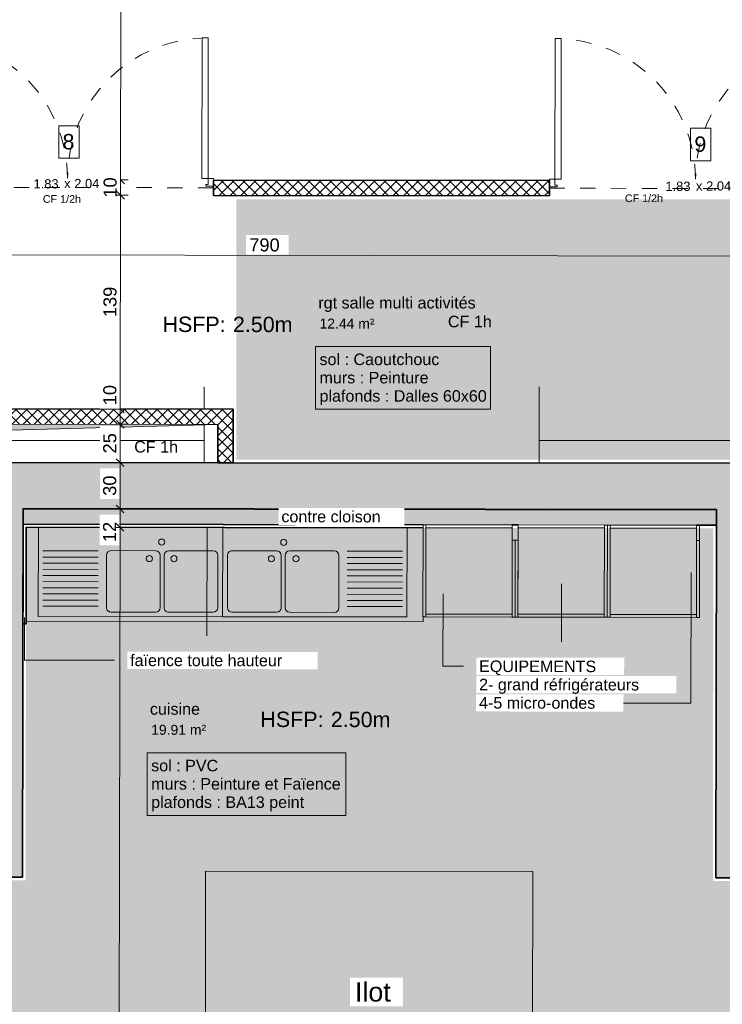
# Model space of a CAD drawing. Header units: metres. Extents: x 107 to 154, y -7 to 138.
# Tile 28 of 62: x 123.38 to 127.95, y 107.67 to 114.08. Entities that reach past the tile are written whole.
import ezdxf

# ---------------------------------------------------------------- set-up
doc = ezdxf.new("R2010")
doc.units = ezdxf.units.M
doc.linetypes.add('Tiret', pattern=[0.0025, 0.00125, -0.00125])
for name, color, linetype, lineweight in [('A-ANNO-DIMS', 7, 'Continuous', 20), ('A-ANNO-DIMS-50', 7, 'Continuous', 20), ('A-AREA-IDEN', 7, 'Continuous', 20), ('A-DETL-GENF', 7, 'Continuous', 18), ('A-DETL-THIN', 7, 'Continuous', 18), ('A-DOOR', 7, 'Continuous', 18), ('A-DOOR-IDEN', 7, 'Continuous', 20), ('A-FLOR', 7, 'Continuous', 18), ('A-WALL', 7, 'Continuous', 18), ('G-ANNO-TEXT', 7, 'Continuous', 20), ('I-FURN', 7, 'Continuous', 18), ('I-WALL', 7, 'Continuous', 18), ('P-SANR-FIXT', 7, 'Continuous', 18), ('Q-CASE', 7, 'Continuous', 18), ('S-BEAM', 7, 'Continuous', 18)]:
    doc.layers.add(name, color=color, linetype=linetype, lineweight=lineweight)
doc.layers.add('A-AREA', color=9, linetype='Tiret', lineweight=18, true_color=0x808080)
doc.layers.add('A-DOOR-FRAM', color=7, linetype='Continuous', lineweight=18, true_color=0x2a2a2a)
doc.layers.add('A-WALL-PATT', color=7, linetype='Continuous', true_color=0x2a2a2a)
doc.styles.add('Arial_11', font='arial.ttf', dxfattribs={"height": 0.0012})
doc.styles.add('Arial_2', font='arial.ttf', dxfattribs={"height": 0.125})
doc.styles.add('Arial_3', font='arial.ttf', dxfattribs={"height": 0.065})
doc.styles.add('Arial_4', font='arial.ttf', dxfattribs={"height": 0.075})
doc.styles.add('Arial_5', font='arial.ttf', dxfattribs={"height": 0.085})
doc.styles.add('Arial_6', font='arial.ttf', dxfattribs={"height": 0.1})
doc.styles.add('Arial_8', font='arial.ttf', dxfattribs={"height": 0.05})
doc.styles.add('Arial_9', font='arial.ttf', dxfattribs={"height": 0.06})
doc.dimstyles.new('GRZRIG_Cotes_linéaires_-Arial_1_7_op', dxfattribs={"dimscale": 0.3048, "dimtxt": 0.086722, "dimasz": 0.164042, "dimexe": 0.082021, "dimexo": 0.0625, "dimgap": 8.2021e-05, "dimtad": 1, "dimdec": 0, "dimlfac": 100, "dimzin": 0, "dimdsep": 46, "dimtxsty": 'Arial_5', "dimblk1": 'OBLIQUE', "dimblk2": 'OBLIQUE', "dimsah": 1, "dimcen": 0.09, "dimdle": 0.082021, "dimazin": 0, "dimtfac": 1, "dimtdec": 4, "dimtix": 1, "dimtmove": 0, "dimatfit": 3, "dimfxl": 0.164042, "dimfxlon": 1, "dimtvp": 1, "dimtfill": 1, "dimtolj": 1, "dimtzin": 0, "dimarcsym": 2})
doc.dimstyles.new('GRZRIG_Cotes_linéaires_-Arial_1_7_op_1', dxfattribs={"dimscale": 0.3048, "dimtxt": 0.086722, "dimasz": 0.164042, "dimexe": 0.082021, "dimexo": 0.0625, "dimgap": 8.2021e-05, "dimtad": 1, "dimdec": 0, "dimlfac": 100, "dimzin": 0, "dimdsep": 46, "dimtxsty": 'Arial_5', "dimblk1": 'OBLIQUE', "dimblk2": 'OBLIQUE', "dimsah": 1, "dimcen": 0.09, "dimdle": 0.082021, "dimazin": 0, "dimtfac": 1, "dimtdec": 4, "dimtix": 1, "dimtmove": 1, "dimatfit": 3, "dimfxl": 0.164042, "dimfxlon": 1, "dimtvp": 1, "dimtfill": 1, "dimtolj": 1, "dimtzin": 0, "dimarcsym": 2})
pattern_1 = [(45, (0, 0), (-0.035355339, 0.035355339), []), (135, (0, 0), (-0.035355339, -0.035355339), [])]

# ---------------------------------------------------------------- blocks, each defined once
blk = doc.blocks.new('Double _T_ - 1_83m x 2_04m-4900153-DCE-R-1 Proj 50')
at = {"layer": 'A-DOOR'}
for p, q in [((-0.91, -0.06), (-0.87, -0.06)), ((-0.91, -0.975), (-0.91, -0.06)), ((-0.87, -0.06), (-0.87, -0.975)), ((0.88, -0.975), (0.88, -0.06)), ((0.88, -0.06), (0.92, -0.06)), ((0.92, -0.06), (0.92, -0.975)), ((-0.87, -0.975), (-0.91, -0.975)), ((0.92, -0.975), (0.88, -0.975))]:
    blk.add_line(p, q, dxfattribs=at)
at = {"layer": 'A-DOOR', "linetype": 'Tiret'}
for centre, start, end in [((-0.91, -0.06), 270, 360), ((0.92, -0.06), 180, 270)]:
    blk.add_arc(centre, 0.915, start, end, dxfattribs=at)
at = {"layer": 'A-DOOR-FRAM', "color": 7}
for p, q in [((-0.895, -0.01), (-0.945, -0.01)), ((-0.945, -0.05), (-0.945, -0.06)), ((-0.945, -0.06), (-0.91, -0.06)), ((-0.91, -0.06), (-0.91, -0.02)), ((-0.91, -0.02), (-0.895, -0.02)), ((-0.895, -0.02), (-0.895, -0.01)), ((0.955, -0.01), (0.905, -0.01)), ((0.905, -0.01), (0.905, -0.02)), ((0.905, -0.02), (0.92, -0.02)), ((0.92, -0.02), (0.92, -0.06)), ((0.92, -0.06), (0.955, -0.06)), ((0.955, -0.06), (0.955, -0.05))]:
    blk.add_line(p, q, dxfattribs=at)
blk = doc.blocks.new('Grz_évier2bacs 120x60 - 1120mm x 500mm-3680506-DCE-R-1 Proj 50')
at = {"layer": 'P-SANR-FIXT'}
for p, q in [((-0.6, 0.28), (-0.6, -0.3)), ((0.6, -0.3), (0.6, 0.28)), ((0.1635, 0.1288), (-0.1265, 0.1288)), ((0.5385, 0.1288), (0.2485, 0.1288)), ((-0.2104, 0.1266), (-0.5704, 0.1266)), ((-0.2104, 0.0866), (-0.5704, 0.0866)), ((-0.1565, 0.0988), (-0.1565, -0.2412)), ((0.1935, -0.2412), (0.1935, 0.0988)), ((0.2185, 0.0988), (0.2185, -0.2412)), ((0.5685, -0.2412), (0.5685, 0.0988)), ((-0.2104, 0.0466), (-0.5704, 0.0466)), ((-0.2104, 0.0066), (-0.5704, 0.0066)), ((-0.2104, -0.0334), (-0.5704, -0.0334)), ((-0.2104, -0.0734), (-0.5704, -0.0734)), ((-0.2104, -0.1134), (-0.5704, -0.1134)), ((-0.2104, -0.1534), (-0.5704, -0.1534)), ((-0.2104, -0.1934), (-0.5704, -0.1934)), ((-0.2104, -0.2334), (-0.5704, -0.2334)), ((-0.6, -0.3), (0.6, -0.3)), ((-0.1265, -0.2712), (0.1635, -0.2712)), ((0.2485, -0.2712), (0.5385, -0.2712))]:
    blk.add_line(p, q, dxfattribs=at)
for centre in [(0.2025, 0.1847), (0.1225, 0.0774), (0.2825, 0.0774)]:
    blk.add_circle(centre, 0.02, dxfattribs=at)
for centre, start, end in [((-0.1265, 0.0988), 90, 180), ((0.1635, 0.0988), 0, 90), ((0.2485, 0.0988), 90, 180), ((0.5385, 0.0988), 0, 90), ((-0.1265, -0.2412), 180, 270), ((0.1635, -0.2412), 270, 0), ((0.2485, -0.2412), 180, 270), ((0.5385, -0.2412), 270, 0)]:
    blk.add_arc(centre, 0.03, start, end, dxfattribs=at)
blk = doc.blocks.new('MC-1P-R - 640 x 600 x 2200 mm-4818542-DCE-R-1 Proj 50')
at = {"layer": 'I-FURN'}
for p, q in [((-0.1894, 0.65), (-0.2084, 0.65)), ((-0.2084, 0.65), (-0.2084, 0.15)), ((0.3726, 0.65), (-0.1894, 0.65)), ((-0.1894, 0.65), (-0.1894, 0.631)), ((-0.1894, 0.15), (-0.1894, 0.65)), ((0.3726, 0.631), (0.3726, 0.65)), ((0.3916, 0.65), (0.3726, 0.65)), ((0.3726, 0.65), (0.3726, 0.05)), ((0.3916, 0.05), (0.3916, 0.65)), ((0.3726, 0.631), (-0.1894, 0.631)), ((-0.1894, 0.631), (-0.1894, 0.069)), ((-0.1894, 0.631), (0.3726, 0.631)), ((0.3726, 0.069), (0.3726, 0.631)), ((-0.2084, 0.15), (-0.1894, 0.15)), ((-0.1894, 0.069), (0.3726, 0.069)), ((0.3726, 0.069), (-0.1894, 0.069)), ((-0.1894, 0.069), (-0.1894, 0.05)), ((0.3726, 0.05), (0.3726, 0.069)), ((-0.1894, 0.05), (0.3726, 0.05)), ((0.3726, 0.05), (0.3916, 0.05))]:
    blk.add_line(p, q, dxfattribs=at)
blk = doc.blocks.new('MC-1P-R - 640 x 600 x 2200 mm-4015789-DCE-R-1 Proj 50')
at = {"layer": 'I-FURN'}
for p, q in [((0.3726, -0.05), (-0.1894, -0.05)), ((-0.1894, -0.05), (-0.1894, -0.069)), ((0.3726, -0.069), (0.3726, -0.05)), ((0.3916, -0.05), (0.3726, -0.05)), ((0.3726, -0.05), (0.3726, -0.65)), ((0.3916, -0.65), (0.3916, -0.05)), ((0.3726, -0.069), (-0.1894, -0.069)), ((-0.1894, -0.069), (-0.1894, -0.631)), ((-0.1894, -0.069), (0.3726, -0.069)), ((0.3726, -0.631), (0.3726, -0.069)), ((-0.1894, -0.15), (-0.2084, -0.15)), ((-0.2084, -0.15), (-0.2084, -0.65)), ((-0.1894, -0.65), (-0.1894, -0.15)), ((-0.1894, -0.631), (0.3726, -0.631)), ((0.3726, -0.631), (-0.1894, -0.631)), ((-0.1894, -0.631), (-0.1894, -0.65)), ((0.3726, -0.65), (0.3726, -0.631)), ((-0.2084, -0.65), (-0.1894, -0.65)), ((-0.1894, -0.65), (0.3726, -0.65)), ((0.3726, -0.65), (0.3916, -0.65))]:
    blk.add_line(p, q, dxfattribs=at)
blk = doc.blocks.new('Placard - Elément de remplissage - 220-4822169-DCE-R-1 Proj 50')
at = {"layer": 'Q-CASE'}
for p, q in [((-0.0362, -0.6), (-0.0362, 0)), ((-0.0362, 0), (0.0737, 0)), ((0.0737, 0), (0.0737, -0.6))]:
    blk.add_line(p, q, dxfattribs=at)
blk = doc.blocks.new('Grz_évier2bacs 120x60 - 1120mm x 500mm-4819646-DCE-R-1 Proj 50')
at = {"layer": 'P-SANR-FIXT'}
for p, q in [((-0.6, -0.2794), (-0.6, 0.3)), ((-0.6, 0.3), (0.6, 0.3)), ((-0.1265, 0.2712), (0.1635, 0.2712)), ((0.2485, 0.2712), (0.5385, 0.2712)), ((0.6, 0.3), (0.6, -0.28)), ((-0.2104, 0.2334), (-0.5704, 0.2334)), ((-0.2104, 0.1934), (-0.5704, 0.1934)), ((-0.1565, -0.0988), (-0.1565, 0.2412)), ((0.1935, 0.2412), (0.1935, -0.0988)), ((0.2185, -0.0988), (0.2185, 0.2412)), ((0.5685, 0.2412), (0.5685, -0.0988)), ((-0.2104, 0.1534), (-0.5704, 0.1534)), ((-0.2104, 0.1134), (-0.5704, 0.1134)), ((-0.2104, 0.0734), (-0.5704, 0.0734)), ((-0.2104, 0.0334), (-0.5704, 0.0334)), ((-0.2104, -0.0066), (-0.5704, -0.0066)), ((-0.2104, -0.0466), (-0.5704, -0.0466)), ((-0.2104, -0.0866), (-0.5704, -0.0866)), ((-0.2104, -0.1266), (-0.5704, -0.1266)), ((0.1635, -0.1288), (-0.1265, -0.1288)), ((0.5385, -0.1288), (0.2485, -0.1288))]:
    blk.add_line(p, q, dxfattribs=at)
for centre in [(0.1225, -0.0774), (0.2825, -0.0774), (0.2025, -0.1847)]:
    blk.add_circle(centre, 0.02, dxfattribs=at)
for centre, start, end in [((-0.1265, 0.2412), 90, 180), ((0.1635, 0.2412), 360, 90), ((0.2485, 0.2412), 90, 180), ((0.5385, 0.2412), 360, 90), ((-0.1265, -0.0988), 180, 270), ((0.1635, -0.0988), 270, 360), ((0.2485, -0.0988), 180, 270), ((0.5385, -0.0988), 270, 0)]:
    blk.add_arc(centre, 0.03, start, end, dxfattribs=at)
blk = doc.blocks.new('FONDATIONS1 - FONDATIONS-5438697-DCE-R-1 Proj 50')
at = {"layer": 'S-BEAM'}
for p, q in [((168.5794, -6.8939), (168.8187, -6.6421)), ((168.5794, -6.8939), (168.4773, -7.0009)), ((169.9226, -8.1747), (168.5794, -6.8939)), ((169.8189, -8.2831), (169.9226, -8.1747)), ((170.3562, -8.1626), (169.9226, -8.1747))]:
    blk.add_line(p, q, dxfattribs=at)
blk = doc.blocks.new('FONDATIONS2 - FONDATIONS-5446417-DCE-R-1 Proj 50')
at = {"layer": 'S-BEAM'}
for p, q in [((165.6515, -3.8161), (165.6475, -3.6162)), ((164.8131, -3.913), (165.02, -3.6961)), ((165.0196, -3.6957), (164.8516, -3.8727)), ((165.6572, -4.1075), (165.6542, -3.9571)), ((165.6572, -4.1075), (165.3521, -4.4285)), ((165.7417, -4.188), (165.6572, -4.1075)), ((167.0005, -5.3883), (165.8332, -4.2753)), ((167.2405, -5.1373), (167.1414, -5.241)), ((167.0705, -5.3151), (167.0005, -5.3883)), ((166.9002, -5.4934), (167.0005, -5.3883))]:
    blk.add_line(p, q, dxfattribs=at)
blk = doc.blocks.new('OMD_Etiquette porte Pleine - dim vantail _ numéro-2609753-DCE-R-1 Proj 50')
at = {"layer": 'A-DOOR-IDEN', "insert": (0.00433, 0.00075), "char_height": 0.0012, "width": 0.000962, "attachment_point": 1, "style": 'Arial_11'}
blk.add_mtext('x', dxfattribs=at)
blk = doc.blocks.new('DIMBLOCK74-DCE-R-1 Proj 50')
at = {"layer": 'A-ANNO-DIMS-50'}
for p, q in [((124.0448, 119.0214), (124.0198, 119.0464)), ((124.0448, 119.0214), (124.0198, 119.0214)), ((124.0448, 119.0214), (124.036, 113.0414)), ((124.0448, 119.0214), (124.0697, 118.9964)), ((124.0448, 119.0214), (124.0948, 119.0213)), ((124.036, 113.0414), (124.011, 113.0664)), ((124.036, 113.0414), (124.011, 113.0414)), ((124.036, 113.0414), (124.061, 113.0164)), ((124.036, 113.0414), (124.086, 113.0413))]:
    blk.add_line(p, q, dxfattribs=at)
at = {"layer": 'A-ANNO-DIMS-50', "color": 0, "insert": (123.93, 115.9333), "char_height": 0.085, "width": 0.23535, "attachment_point": 1, "rotation": 90, "line_spacing_factor": 0.941778, "style": 'Arial_5', "bg_fill": 3, "box_fill_scale": 1.25, "bg_fill_color": 256, "bg_fill_true_color": 13158600, "bg_fill_transparency": 0}
blk.add_mtext('598', dxfattribs=at)
blk = doc.blocks.new('_Oblique')
at = {"color": 0, "linetype": 'ByBlock', "lineweight": -2}
blk.add_line((-0.5, -0.5), (0.5, 0.5), dxfattribs=at)
blk = doc.blocks.new('DIMBLOCK75-DCE-R-1 Proj 50')
at = {"layer": 'A-ANNO-DIMS-50'}
for p, q in [((124.036, 113.0414), (124.011, 113.0664)), ((124.036, 113.0414), (124.011, 113.0414)), ((124.036, 113.0414), (124.0358, 112.9414)), ((124.036, 113.0414), (124.061, 113.0164)), ((124.036, 113.0414), (124.086, 113.0413)), ((124.0358, 112.9414), (124.0108, 112.9414)), ((124.0358, 112.9414), (124.0109, 112.9664)), ((124.0358, 112.9414), (124.0608, 112.9164)), ((124.0358, 112.9414), (124.0858, 112.9413))]:
    blk.add_line(p, q, dxfattribs=at)
at = {"layer": 'A-ANNO-DIMS-50', "color": 0, "insert": (123.9255, 112.926), "char_height": 0.085, "width": 0.1569, "attachment_point": 1, "rotation": 90, "line_spacing_factor": 0.941778, "style": 'Arial_5', "bg_fill": 3, "box_fill_scale": 1.25, "bg_fill_color": 256, "bg_fill_true_color": 13158600, "bg_fill_transparency": 0}
blk.add_mtext('10', dxfattribs=at)
blk = doc.blocks.new('DIMBLOCK76-DCE-R-1 Proj 50')
at = {"layer": 'A-ANNO-DIMS-50'}
for p, q in [((124.0358, 112.9414), (124.0108, 112.9414)), ((124.0358, 112.9414), (124.0109, 112.9664)), ((124.0358, 112.9414), (124.0338, 111.5508)), ((124.0358, 112.9414), (124.0608, 112.9164)), ((124.0358, 112.9414), (124.0858, 112.9413)), ((124.0338, 111.5508), (124.0088, 111.5759)), ((124.0338, 111.5508), (124.0088, 111.5509)), ((124.0338, 111.5508), (124.0588, 111.5258)), ((124.0338, 111.5508), (124.0838, 111.5508))]:
    blk.add_line(p, q, dxfattribs=at)
at = {"layer": 'A-ANNO-DIMS-50', "color": 0, "insert": (123.9245, 112.1481), "char_height": 0.085, "width": 0.23535, "attachment_point": 1, "rotation": 90, "line_spacing_factor": 0.941778, "style": 'Arial_5', "bg_fill": 3, "box_fill_scale": 1.25, "bg_fill_color": 256, "bg_fill_true_color": 13158600, "bg_fill_transparency": 0}
blk.add_mtext('139', dxfattribs=at)
blk = doc.blocks.new('DIMBLOCK77-DCE-R-1 Proj 50')
at = {"layer": 'A-ANNO-DIMS-50'}
for p, q in [((124.034, 111.7051), (124.0338, 111.5494)), ((124.0338, 111.5508), (124.0088, 111.5759)), ((124.0338, 111.5508), (124.0088, 111.5509)), ((124.0338, 111.5508), (124.0337, 111.4508)), ((124.0338, 111.5494), (124.0337, 111.5008)), ((124.0338, 111.5508), (124.0588, 111.5258)), ((124.0338, 111.5508), (124.0838, 111.5508)), ((124.0337, 111.4508), (124.0087, 111.4759)), ((124.0337, 111.4508), (124.0087, 111.4509)), ((124.0337, 111.4508), (124.0586, 111.4258)), ((124.0337, 111.4508), (124.0837, 111.4508))]:
    blk.add_line(p, q, dxfattribs=at)
at = {"layer": 'A-ANNO-DIMS-50', "color": 0, "insert": (123.9236, 111.5744), "char_height": 0.085, "width": 0.1569, "attachment_point": 1, "rotation": 90, "line_spacing_factor": 0.941778, "style": 'Arial_5', "bg_fill": 3, "box_fill_scale": 1.25, "bg_fill_color": 256, "bg_fill_true_color": 13158600, "bg_fill_transparency": 0}
blk.add_mtext('10', dxfattribs=at)
blk = doc.blocks.new('DIMBLOCK78-DCE-R-1 Proj 50')
at = {"layer": 'A-ANNO-DIMS-50'}
for p, q in [((124.0337, 111.4508), (124.0087, 111.4759)), ((124.0337, 111.4508), (124.0087, 111.4509)), ((124.0337, 111.4508), (124.0333, 111.2018)), ((124.0337, 111.4508), (124.0586, 111.4258)), ((124.0337, 111.4508), (124.0837, 111.4508)), ((124.0333, 111.2018), (124.0083, 111.2268)), ((124.0333, 111.2018), (124.0083, 111.2018)), ((124.0333, 111.2018), (124.0583, 111.1767)), ((124.0333, 111.2018), (124.0833, 111.2017))]:
    blk.add_line(p, q, dxfattribs=at)
at = {"layer": 'A-ANNO-DIMS-50', "color": 0, "insert": (123.9231, 111.2609), "char_height": 0.085, "width": 0.1569, "attachment_point": 1, "rotation": 90, "line_spacing_factor": 0.941778, "style": 'Arial_5', "bg_fill": 3, "box_fill_scale": 1.25, "bg_fill_color": 256, "bg_fill_true_color": 13158600, "bg_fill_transparency": 0}
blk.add_mtext('25', dxfattribs=at)
blk = doc.blocks.new('DIMBLOCK79-DCE-R-1 Proj 50')
at = {"layer": 'A-ANNO-DIMS-50'}
for p, q in [((124.0333, 111.2018), (124.0083, 111.2268)), ((124.0333, 111.2018), (124.0083, 111.2018)), ((124.0333, 111.2018), (124.0328, 110.8993)), ((124.0333, 111.2018), (124.0583, 111.1767)), ((124.0333, 111.2018), (124.0833, 111.2017)), ((124.0328, 110.8993), (124.0078, 110.8993)), ((124.0328, 110.8993), (124.0079, 110.9243)), ((124.0328, 110.8993), (124.0578, 110.8742)), ((124.0328, 110.8993), (124.0828, 110.8992))]:
    blk.add_line(p, q, dxfattribs=at)
at = {"layer": 'A-ANNO-DIMS-50', "color": 0, "insert": (123.9227, 110.9852), "char_height": 0.085, "width": 0.1569, "attachment_point": 1, "rotation": 90, "line_spacing_factor": 0.941778, "style": 'Arial_5', "bg_fill": 3, "box_fill_scale": 1.25, "bg_fill_color": 256, "bg_fill_true_color": 13158600, "bg_fill_transparency": 0}
blk.add_mtext('30', dxfattribs=at)
blk = doc.blocks.new('DIMBLOCK80-DCE-R-1 Proj 50')
at = {"layer": 'A-ANNO-DIMS-50'}
for p, q in [((124.0328, 110.8993), (124.0078, 110.8993)), ((124.0328, 110.8993), (124.0079, 110.9243)), ((124.0328, 110.8993), (124.0327, 110.7793)), ((124.0328, 110.8993), (124.0578, 110.8742)), ((124.0328, 110.8993), (124.0828, 110.8992)), ((124.0325, 110.6837), (124.0328, 110.8394)), ((124.0328, 110.8394), (124.0328, 110.8393)), ((124.0327, 110.7793), (124.0077, 110.8043)), ((124.0327, 110.7793), (124.0077, 110.7793)), ((124.0327, 110.7793), (124.0576, 110.7542)), ((124.0327, 110.7793), (124.0827, 110.7792))]:
    blk.add_line(p, q, dxfattribs=at)
at = {"layer": 'A-ANNO-DIMS-50', "color": 0, "insert": (123.9223, 110.6837), "char_height": 0.085, "width": 0.1569, "attachment_point": 1, "rotation": 90, "line_spacing_factor": 0.941778, "style": 'Arial_5', "bg_fill": 3, "box_fill_scale": 1.25, "bg_fill_color": 256, "bg_fill_true_color": 13158600, "bg_fill_transparency": 0}
blk.add_mtext('12', dxfattribs=at)
blk = doc.blocks.new('DIMBLOCK81-DCE-R-1 Proj 50')
at = {"layer": 'A-ANNO-DIMS-50'}
for p, q in [((124.0327, 110.7793), (124.0077, 110.8043)), ((124.0327, 110.7793), (124.0077, 110.7793)), ((124.0327, 110.7793), (124.0209, 102.7839)), ((124.0327, 110.7793), (124.0576, 110.7542)), ((124.0327, 110.7793), (124.0827, 110.7792)), ((124.0209, 102.7839), (123.996, 102.809)), ((124.0209, 102.7839), (123.9959, 102.784)), ((124.0209, 102.7839), (124.0459, 102.7589)), ((124.0209, 102.7839), (124.0709, 102.7839))]:
    blk.add_line(p, q, dxfattribs=at)
at = {"layer": 'A-ANNO-DIMS-50', "color": 0, "insert": (123.9164, 106.6835), "char_height": 0.085, "width": 0.23535, "attachment_point": 1, "rotation": 90, "line_spacing_factor": 0.941778, "style": 'Arial_5', "bg_fill": 3, "box_fill_scale": 1.25, "bg_fill_color": 256, "bg_fill_true_color": 13158600, "bg_fill_transparency": 0}
blk.add_mtext('800', dxfattribs=at)
blk = doc.blocks.new('DIMBLOCK98-DCE-R-1 Proj 50')
at = {"layer": 'A-ANNO-DIMS-50'}
for p, q in [((121.0197, 112.5563), (120.9947, 112.5313)), ((121.0197, 112.5563), (121.0198, 112.6063)), ((121.0197, 112.5563), (121.0448, 112.5813)), ((121.0197, 112.5563), (128.9247, 112.5447)), ((121.0197, 112.5563), (121.0197, 112.5313)), ((128.9247, 112.5447), (128.9247, 112.5947)), ((128.9247, 112.5447), (128.9497, 112.5697)), ((128.9247, 112.5447), (128.8996, 112.5197)), ((128.9247, 112.5447), (128.9246, 112.5197))]:
    blk.add_line(p, q, dxfattribs=at)
at = {"layer": 'A-ANNO-DIMS-50', "color": 0, "insert": (124.8743, 112.661), "char_height": 0.085, "width": 0.23535, "attachment_point": 1, "rotation": 359.91587, "line_spacing_factor": 0.941778, "style": 'Arial_5', "bg_fill": 3, "box_fill_scale": 1.25, "bg_fill_color": 256, "bg_fill_true_color": 13158600, "bg_fill_transparency": 0}
blk.add_mtext('790', dxfattribs=at)

msp = doc.modelspace()

# ---------------------------------------------------------------- hatches: boundary and pattern name
at = {"layer": 'A-DETL-GENF', "true_color": 0xcecee8}
h = msp.add_hatch(color=254, dxfattribs=at)
h.paths.add_polyline_path([(128.7351, 111.2207), (128.9052, 111.2207), (128.9052, 112.9142), (124.7895, 112.9142), (124.7895, 111.2207), (128.6179, 111.2207)])
h.paths.add_polyline_path([(118.5906, 130.7755), (118.5906, 134.0674), (116.9355, 134.0674), (116.9355, 130.7755), (117.469, 130.7755)])
h.paths.add_polyline_path([(134.4959, 130.782), (134.5007, 134.0457), (132.8345, 134.0478), (132.826, 130.7844), (133.1548, 130.784)])
at = {"layer": 'A-DETL-GENF', "true_color": 0x808080}
msp.add_hatch(color=8, dxfattribs=at).paths.add_polyline_path([(122.9407, 111.2324), (122.9809, 111.4038), (124.6701, 111.4499), (122.941, 111.4524)])
at = {"layer": 'A-DETL-GENF', "true_color": 0x9fff9f}
h = msp.add_hatch(color=81, dxfattribs=at)
h.paths.add_polyline_path([(132.6087, 102.8075), (132.6168, 102.8075), (132.6168, 106.5298), (128.2404, 106.5298), (128.2432, 108.4774), (127.893, 108.478), (127.8969, 110.7736), (123.4214, 110.7802), (123.4175, 108.4821), (123.1226, 108.4826), (123.1197, 106.5298), (121.0521, 106.5298), (121.0521, 102.8075), (132.6085, 102.8075)])
h.paths.add_polyline_path([(132.5352, 105.7073), (132.5352, 105.7073), (132.5352, 105.7819)])
h.paths.add_polyline_path([(132.5351, 105.5393), (132.5351, 105.5393), (132.5351, 105.6311)])
h.paths.add_polyline_path([(132.5257, 105.7073), (132.5257, 105.7073), (132.5257, 105.7819)])
h.paths.add_polyline_path([(132.5256, 105.5393), (132.5256, 105.5393), (132.5256, 105.6311)])
h.paths.add_polyline_path([(132.5083, 105.6476), (132.5083, 105.6476), (132.5139, 105.6476)])
h.paths.add_polyline_path([(132.5302, 105.7073), (132.5302, 105.7073), (132.5303, 105.7819)])
h.paths.add_polyline_path([(132.5084, 105.8156), (132.5084, 105.8156), (132.514, 105.8156)])
h.paths.add_polyline_path([(132.5535, 105.8753), (132.5535, 105.8753), (132.5534, 105.8753)])
at = {"layer": 'A-WALL-PATT', "lineweight": 18}
h = msp.add_hatch(dxfattribs=at)
h.set_pattern_fill('FP_1', style=0, pattern_type=2)
h.set_pattern_definition(pattern_1)
h.paths.add_polyline_path([(130.5876, 112.9318), (130.5877, 113.0318), (128.7297, 113.0345), (128.7297, 112.9345), (129.0252, 112.9341)])
h.paths.add_polyline_path([(126.8296, 112.9373), (126.8297, 113.0373), (124.6406, 113.0405), (124.6404, 112.9405), (125.9152, 112.9386)])
h.paths.add_polyline_path([(122.7404, 112.9433), (122.7406, 113.0433), (121.0205, 113.0458), (121.0203, 112.9458), (121.0888, 112.9457)])
h = msp.add_hatch(dxfattribs=at)
h.set_pattern_fill('FP_1', style=0, pattern_type=2)
h.set_pattern_definition(pattern_1)
h.paths.add_polyline_path([(124.7701, 111.4498), (124.7704, 111.5498), (121.0102, 111.5553), (121.0102, 111.4553), (124.6701, 111.4499)])
h = msp.add_hatch(dxfattribs=at)
h.set_pattern_fill('FP_1', style=0, pattern_type=2)
h.set_pattern_definition(pattern_1)
h.paths.add_polyline_path([(124.7695, 111.2007), (124.7701, 111.4498), (124.6701, 111.4499), (124.6695, 111.2008), (124.6701, 111.2008)])
at = {"layer": 'A-WALL-PATT'}
h = msp.add_hatch(color=256, dxfattribs=at)
h.paths.add_polyline_path([(136.308, 110.8892), (136.308, 111.1865), (132.2327, 111.1915), (132.2323, 110.8949), (136.308, 110.8892)])
h.paths.add_polyline_path([(128.4673, 110.9002), (128.4676, 111.1961), (122.8406, 111.2031), (122.8403, 110.908), (128.3284, 110.9004)])
h.paths.add_polyline_path([(119.1122, 110.9132), (119.1126, 111.2077), (116.7666, 111.2104), (116.7666, 111.2097), (116.7366, 111.2097), (116.7366, 111.2106), (116.1816, 111.2113), (116.1816, 111.2104), (116.1516, 111.2104), (116.1516, 111.2113), (115.5966, 111.212), (115.5966, 111.2111), (115.5666, 111.2112), (115.5666, 111.212), (115.0335, 111.2127), (115.0332, 110.9189), (119.0822, 110.9133)])
h = msp.add_hatch(color=256, dxfattribs=at)
h.paths.add_polyline_path([(136.308, 110.8865), (136.308, 110.8892), (132.2323, 110.8949), (132.2323, 110.8915), (136.2383, 110.8866)])
h.paths.add_polyline_path([(128.4673, 110.8961), (128.4673, 110.9002), (122.8403, 110.908), (122.8403, 110.9031), (128.3284, 110.8963)])
h.paths.add_polyline_path([(119.1122, 110.9077), (119.1122, 110.9132), (115.0332, 110.9189), (115.0332, 110.9127), (119.0822, 110.9077)])
for points in [[(123.3975, 108.5021), (123.4016, 110.9024), (122.9066, 110.903), (122.9025, 108.5029)], [(128.463, 108.497), (128.4671, 110.8961), (127.9171, 110.8968), (127.913, 108.4979)]]:
    msp.add_hatch(color=256, dxfattribs=at).paths.add_polyline_path(points)
at = {"layer": 'A-WALL-PATT', "true_color": 0xc0c0c0}
msp.add_hatch(color=9, dxfattribs=at).paths.add_polyline_path([(127.9169, 110.7936), (127.9171, 110.8936), (123.4016, 110.9002), (123.4015, 110.8002), (127.787, 110.7938)])

# ---------------------------------------------------------------- linework, layer by layer
at = {"layer": 'A-AREA'}
for p, q in [((122.7405, 112.9933), (124.6405, 112.9905)), ((126.8296, 112.9873), (128.7296, 112.9845))]:
    msp.add_line(p, q, dxfattribs=at)
at = {"layer": 'A-AREA-IDEN', "flags": 128}
for points in [[(125.3066, 111.9569), (126.4446, 111.9569), (126.4446, 111.5494), (125.3066, 111.5494)], [(124.2103, 109.3124), (125.5038, 109.3124), (125.5038, 108.9049), (124.2103, 108.9049)]]:
    msp.add_lwpolyline(points, close=True, dxfattribs=at)
at = {"layer": 'A-DETL-THIN'}
for p, q in [((124.6701, 111.4499), (122.941, 111.4524)), ((122.9809, 111.4038), (124.6701, 111.4499))]:
    msp.add_line(p, q, dxfattribs=at)
at = {"layer": 'A-DOOR-IDEN', "flags": 128}
for points in [[(123.6332, 113.3945), (123.7657, 113.3945), (123.7657, 113.1825), (123.6332, 113.1825)], [(127.7478, 113.3785), (127.8803, 113.3785), (127.8803, 113.1665), (127.7478, 113.1665)]]:
    msp.add_lwpolyline(points, close=True, dxfattribs=at)
at = {"layer": 'A-FLOR'}
for p, q in [((126.0061, 110.1964), (126.0061, 110.1664)), ((126.0061, 110.1664), (123.4205, 110.1695)), ((124.5877, 106.9362), (124.5899, 108.5422)), ((124.5899, 108.5422), (126.7207, 108.5392)), ((126.7207, 108.5392), (126.7184, 106.9331))]:
    msp.add_line(p, q, dxfattribs=at)
at = {"layer": 'A-WALL', "lineweight": 35}
for p, q in [((124.6695, 111.2008), (122.9406, 111.203)), ((128.4676, 111.1961), (124.7695, 111.2007)), ((123.4016, 110.9024), (127.9171, 110.8968)), ((123.4016, 110.9024), (123.4016, 110.9002)), ((127.9171, 110.8936), (127.9171, 110.8968)), ((123.4015, 110.8002), (123.3975, 108.5021)), ((127.913, 108.4979), (127.9169, 110.7936)), ((123.3975, 108.5021), (122.9025, 108.5029)), ((127.913, 108.4979), (128.463, 108.497))]:
    msp.add_line(p, q, dxfattribs=at)
at = {"layer": 'G-ANNO-TEXT'}
for p, q in [((124.5999, 110.7801), (124.5989, 110.0734)), ((127.7511, 110.4852), (127.7499, 109.6356)), ((126.9073, 110.4118), (126.9067, 110.035)), ((126.1363, 110.3461), (126.1356, 109.8761)), ((123.4116, 110.1933), (123.4112, 109.9152)), ((126.1356, 109.8761), (126.2692, 109.8759)), ((127.5434, 109.6359), (127.2327, 109.6363)), ((127.7499, 109.6356), (127.5434, 109.6359))]:
    msp.add_line(p, q, dxfattribs=at)
at = {"layer": 'I-WALL', "lineweight": 35}
for p, q in [((124.6406, 113.0405), (124.6404, 112.9405)), ((126.8297, 113.0373), (124.6406, 113.0405)), ((126.8297, 113.0373), (126.8296, 112.9373)), ((124.6404, 112.9405), (126.8296, 112.9373)), ((120.9102, 111.5554), (124.7704, 111.5498)), ((124.7704, 111.5498), (124.7695, 111.2007)), ((124.6695, 111.2008), (124.6701, 111.4499)), ((124.6695, 111.2008), (124.7695, 111.2007)), ((123.4016, 110.9002), (123.4015, 110.8002)), ((123.4016, 110.9002), (127.9171, 110.8936)), ((127.9171, 110.8936), (127.9169, 110.7936)), ((123.4014, 110.8002), (123.4005, 110.151)), ((126.006, 110.7964), (123.4014, 110.8002)), ((123.4205, 110.151), (123.4214, 110.7802)), ((126.006, 110.7764), (123.4214, 110.7802)), ((126.625, 110.7955), (126.587, 110.7955)), ((127.9169, 110.7936), (127.787, 110.7938)), ((123.4005, 110.151), (123.4205, 110.151))]:
    msp.add_line(p, q, dxfattribs=at)

# ---------------------------------------------------------------- block references
at = {"layer": 'A-DOOR-FRAM', "color": 7, "rotation": 179.9158716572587}
for p in [(123.6955, 112.9919), (127.7846, 112.9859)]:
    msp.add_blockref('Double _T_ - 1_83m x 2_04m-4900153-DCE-R-1 Proj 50', p, dxfattribs=at)
at = {"layer": 'A-DOOR-IDEN', "xscale": 49.99999999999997, "yscale": 49.99999999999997, "zscale": 49.99999999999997}
for p in [(123.4518, 113.0106), (127.5665, 112.9946)]:
    msp.add_blockref('OMD_Etiquette porte Pleine - dim vantail _ numéro-2609753-DCE-R-1 Proj 50', p, dxfattribs=at)
at = {"layer": 'I-FURN'}
for name, p, rotation in [('MC-1P-R - 640 x 600 x 2200 mm-4818542-DCE-R-1 Proj 50', (126.3977, 110.8458), 179.9158716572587), ('MC-1P-R - 640 x 600 x 2200 mm-4015789-DCE-R-1 Proj 50', (126.8145, 110.8452), 359.9158716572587), ('MC-1P-R - 640 x 600 x 2200 mm-4818542-DCE-R-1 Proj 50', (127.5977, 110.844), 179.9158716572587)]:
    msp.add_blockref(name, p, dxfattribs=dict(at, rotation=rotation))
at = {"layer": 'P-SANR-FIXT'}
for name, p, rotation in [('Grz_évier2bacs 120x60 - 1120mm x 500mm-3680506-DCE-R-1 Proj 50', (124.101, 110.4992), 359.915871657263), ('Grz_évier2bacs 120x60 - 1120mm x 500mm-4819646-DCE-R-1 Proj 50', (125.3012, 110.4977), 179.9429287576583)]:
    msp.add_blockref(name, p, dxfattribs=dict(at, rotation=rotation))
at = {"layer": 'Q-CASE', "rotation": 359.9158716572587}
msp.add_blockref('Placard - Elément de remplissage - 220-4822169-DCE-R-1 Proj 50', (127.8432, 110.7953), dxfattribs=at)
at = {"layer": 'S-BEAM', "rotation": 43.63743700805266}
for name in ['FONDATIONS2 - FONDATIONS-5446417-DCE-R-1 Proj 50', 'FONDATIONS1 - FONDATIONS-5438697-DCE-R-1 Proj 50']:
    msp.add_blockref(name, (0, 0), dxfattribs=at)

# ---------------------------------------------------------------- texts
at = {"layer": 'A-AREA-IDEN', "char_height": 0.075, "attachment_point": 1, "style": 'Arial_4'}
for s, insert, width in [('rgt salle multi activités', (125.3238, 112.2795), 1.238607), ('sol : Caoutchouc', (125.3316, 111.911), 0.945991), ('murs : Peinture', (125.3316, 111.7919), 0.869831), ('plafonds : Dalles 60x60', (125.3316, 111.6728), 1.314767), ('cuisine', (124.2274, 109.6351), 0.396835), ('sol : PVC', (124.2353, 109.2665), 0.529114), ('murs : Peinture et Faïence', (124.2353, 109.1474), 1.503164), ('plafonds : BA13 peint', (124.2353, 109.0284), 1.20654)]:
    msp.add_mtext(s, dxfattribs=dict(at, insert=insert, width=width))
at = {"layer": 'A-AREA-IDEN', "color": 251, "true_color": 0x505050, "char_height": 0.065, "width": 0.428903, "attachment_point": 1, "style": 'Arial_3'}
for s, insert in [('12.44 m²', (125.3316, 112.1388)), ('19.91 m²', (124.2353, 109.4944))]:
    msp.add_mtext(s, dxfattribs=dict(at, insert=insert))
at = {"layer": 'A-DOOR-IDEN', "attachment_point": 1}
for s, insert, char_height, width, style in [('8', (123.6582, 113.3405), 0.1, 0.096202, 'Arial_6'), ('9', (127.7728, 113.3245), 0.1, 0.096202, 'Arial_6'), ('1.83', (123.4694, 113.046), 0.06, 0.212447, 'Arial_9'), ('2.04', (123.7347, 113.048), 0.06, 0.212447, 'Arial_9'), ('1.83', (127.5841, 113.03), 0.06, 0.212447, 'Arial_9'), ('2.04', (127.8493, 113.032), 0.06, 0.212447, 'Arial_9')]:
    msp.add_mtext(s, dxfattribs=dict(at, insert=insert, char_height=char_height, width=width, style=style))
at = {"layer": 'G-ANNO-TEXT', "color": 1, "true_color": 0xff0000, "attachment_point": 1, "rotation": 359.91587}
for s, insert, char_height, width, style in [(' CF 1/2h', (123.5107, 112.9426), 0.05, 0.324683, 'Arial_8'), (' CF 1/2h', (127.3008, 112.947), 0.05, 0.324683, 'Arial_8'), (' CF 1h', (126.1386, 112.1571), 0.075, 0.388818, 'Arial_4'), (' CF 1h', (124.096, 111.3418), 0.075, 0.388818, 'Arial_4')]:
    msp.add_mtext(s, dxfattribs=dict(at, insert=insert, char_height=char_height, width=width, style=style))
at = {"layer": 'G-ANNO-TEXT', "lineweight": 50, "char_height": 0.1, "attachment_point": 1, "rotation": 359.91587, "style": 'Arial_6'}
for s, insert, width in [('HSFP:', (124.3091, 112.1517), 0.509072), (' 2.50m', (124.7291, 112.1511), 0.529114), ('HSFP:', (124.9466, 109.5802), 0.509072), (' 2.50m', (125.3667, 109.5796), 0.529114)]:
    msp.add_mtext(s, dxfattribs=dict(at, insert=insert, width=width))

# ---------------------------------------------------------------- next in the draw order: texts
at = {"layer": 'G-ANNO-TEXT', "char_height": 0.075, "attachment_point": 1, "rotation": 359.91587, "style": 'Arial_4', "bg_fill": 3, "box_fill_scale": 1.25, "bg_fill_color": 256, "bg_fill_true_color": 13158600, "bg_fill_transparency": 0}
for s, insert, width in [('contre cloison', (125.0835, 110.8879), 0.781645), ('EQUIPEMENTS', (126.3709, 109.9132), 0.925949)]:
    msp.add_mtext(s, dxfattribs=dict(at, insert=insert, width=width))
at = {"layer": 'G-ANNO-TEXT', "color": 1, "true_color": 0xff0000, "insert": (125.5625, 107.8178), "char_height": 0.125, "width": 0.280591, "attachment_point": 1, "style": 'Arial_2', "bg_fill": 3, "box_fill_scale": 1.25, "bg_fill_color": 256, "bg_fill_true_color": 13158600, "bg_fill_transparency": 0}
msp.add_mtext('Ilot', dxfattribs=at)

# ---------------------------------------------------------------- next in the draw order: dimensions: what is measured, and where the dimension line sits
at = {"layer": 'A-ANNO-DIMS'}
dim = msp.add_linear_dim(base=(124.036, 113.0414), p1=(124.0948, 119.0213), p2=(124.086, 113.0413), angle=89.91587, dimstyle='GRZRIG_Cotes_linéaires_-Arial_1_7_op', override={"dimpost": '<>', "dimfxl": 5.979996}, dxfattribs=at)
dim.commit()
dim.dimension.update_dxf_attribs({"geometry": 'DIMBLOCK74-DCE-R-1 Proj 50', "text_midpoint": (123.997, 116.0315)})

# ---------------------------------------------------------------- next in the draw order: texts
at = {"layer": 'G-ANNO-TEXT', "insert": (126.3707, 109.7942), "char_height": 0.075, "width": 1.266666, "attachment_point": 1, "rotation": 359.91587, "style": 'Arial_4', "bg_fill": 3, "box_fill_scale": 1.25, "bg_fill_color": 256, "bg_fill_true_color": 13158600, "bg_fill_transparency": 0}
msp.add_mtext('2- grand réfrigérateurs', dxfattribs=at)

# ---------------------------------------------------------------- next in the draw order: dimensions: what is measured, and where the dimension line sits
at = {"layer": 'A-ANNO-DIMS'}
dim = msp.add_linear_dim(base=(124.0358, 112.9414), p1=(124.086, 113.0413), p2=(124.0858, 112.9413), angle=89.91587, dimstyle='GRZRIG_Cotes_linéaires_-Arial_1_7_op', override={"dimpost": '<>', "dimfxl": 0.1}, dxfattribs=at)
dim.commit()
dim.dimension.update_dxf_attribs({"geometry": 'DIMBLOCK75-DCE-R-1 Proj 50', "text_midpoint": (123.9925, 112.9915)})

# ---------------------------------------------------------------- next in the draw order: texts
at = {"layer": 'G-ANNO-TEXT', "insert": (126.3705, 109.6751), "char_height": 0.075, "width": 0.921941, "attachment_point": 1, "rotation": 359.91587, "style": 'Arial_4', "bg_fill": 3, "box_fill_scale": 1.25, "bg_fill_color": 256, "bg_fill_true_color": 13158600, "bg_fill_transparency": 0}
msp.add_mtext('4-5 micro-ondes', dxfattribs=at)

# ---------------------------------------------------------------- next in the draw order: dimensions: what is measured, and where the dimension line sits
at = {"layer": 'A-ANNO-DIMS'}
dim = msp.add_linear_dim(base=(124.0338, 111.5508), p1=(124.0858, 112.9413), p2=(124.0838, 111.5508), angle=89.91587, dimstyle='GRZRIG_Cotes_linéaires_-Arial_1_7_op', override={"dimpost": '<>', "dimfxl": 1.390565}, dxfattribs=at)
dim.commit()
dim.dimension.update_dxf_attribs({"geometry": 'DIMBLOCK76-DCE-R-1 Proj 50', "text_midpoint": (123.9914, 112.2462)})

# ---------------------------------------------------------------- next in the draw order: dimensions: what is measured, and where the dimension line sits
dim = msp.add_linear_dim(base=(128.9247, 112.5447), p1=(121.0198, 112.6063), p2=(128.9247, 112.5947), angle=359.91587, dimstyle='GRZRIG_Cotes_linéaires_-Arial_1_7_op', override={"dimpost": '<>', "dimfxl": 7.904917}, dxfattribs=at)
dim.commit()
dim.dimension.update_dxf_attribs({"geometry": 'DIMBLOCK98-DCE-R-1 Proj 50', "text_midpoint": (124.9723, 112.5939)})
dim = msp.add_linear_dim(base=(124.0337, 111.4508), p1=(124.0838, 111.5508), p2=(124.0837, 111.4508), angle=89.91587, dimstyle='GRZRIG_Cotes_linéaires_-Arial_1_7_op_1', override={"dimpost": '<>', "dimfxl": 0.1}, dxfattribs=at)
dim.commit()
dim.dimension.update_dxf_attribs({"geometry": 'DIMBLOCK77-DCE-R-1 Proj 50', "text_midpoint": (123.9802, 111.6528), "dimtype": 160, "text_rotation": 90})

# ---------------------------------------------------------------- next in the draw order: dimensions: what is measured, and where the dimension line sits
dim = msp.add_linear_dim(base=(124.0333, 111.2018), p1=(124.0837, 111.4508), p2=(124.0833, 111.2017), angle=89.91587, dimstyle='GRZRIG_Cotes_linéaires_-Arial_1_7_op', override={"dimpost": '<>', "dimfxl": 0.249054}, dxfattribs=at)
dim.commit()
dim.dimension.update_dxf_attribs({"geometry": 'DIMBLOCK78-DCE-R-1 Proj 50', "text_midpoint": (123.9901, 111.3264)})

# ---------------------------------------------------------------- next in the draw order: dimensions: what is measured, and where the dimension line sits
dim = msp.add_linear_dim(base=(124.0328, 110.8993), p1=(124.0833, 111.2017), p2=(124.0828, 110.8992), angle=89.91587, dimstyle='GRZRIG_Cotes_linéaires_-Arial_1_7_op', override={"dimpost": '<>', "dimfxl": 0.302519}, dxfattribs=at)
dim.commit()
dim.dimension.update_dxf_attribs({"geometry": 'DIMBLOCK79-DCE-R-1 Proj 50', "text_midpoint": (123.9896, 111.0506)})

# ---------------------------------------------------------------- next in the draw order: dimensions: what is measured, and where the dimension line sits
dim = msp.add_linear_dim(base=(124.0327, 110.7793), p1=(124.0828, 110.8992), p2=(124.0827, 110.7792), angle=89.91587, dimstyle='GRZRIG_Cotes_linéaires_-Arial_1_7_op_1', override={"dimpost": '<>', "dimfxl": 0.12}, dxfattribs=at)
dim.commit()
dim.dimension.update_dxf_attribs({"geometry": 'DIMBLOCK80-DCE-R-1 Proj 50', "text_midpoint": (123.9789, 110.7621), "dimtype": 160, "text_rotation": 90})

# ---------------------------------------------------------------- next in the draw order: dimensions: what is measured, and where the dimension line sits
dim = msp.add_linear_dim(base=(124.0209, 102.7839), p1=(124.0827, 110.7792), p2=(124.0709, 102.7839), angle=89.91587, dimstyle='GRZRIG_Cotes_linéaires_-Arial_1_7_op', override={"dimpost": '<>', "dimfxl": 7.995349}, dxfattribs=at)
dim.commit()
dim.dimension.update_dxf_attribs({"geometry": 'DIMBLOCK81-DCE-R-1 Proj 50', "text_midpoint": (123.9834, 106.7817)})

# ---------------------------------------------------------------- next in the draw order: linework, layer by layer
at = {"layer": 'G-ANNO-TEXT'}
msp.add_line((123.4112, 109.9152), (123.9967, 109.9143), dxfattribs=at)

# ---------------------------------------------------------------- next in the draw order: texts
at = {"layer": 'G-ANNO-TEXT', "insert": (124.0984, 109.9517), "char_height": 0.075, "width": 1.202531, "attachment_point": 1, "rotation": 359.91587, "style": 'Arial_4', "bg_fill": 3, "box_fill_scale": 1.25, "bg_fill_color": 256, "bg_fill_true_color": 13158600, "bg_fill_transparency": 0}
msp.add_mtext('faïence toute hauteur', dxfattribs=at)

doc.saveas('drawing.dxf')
